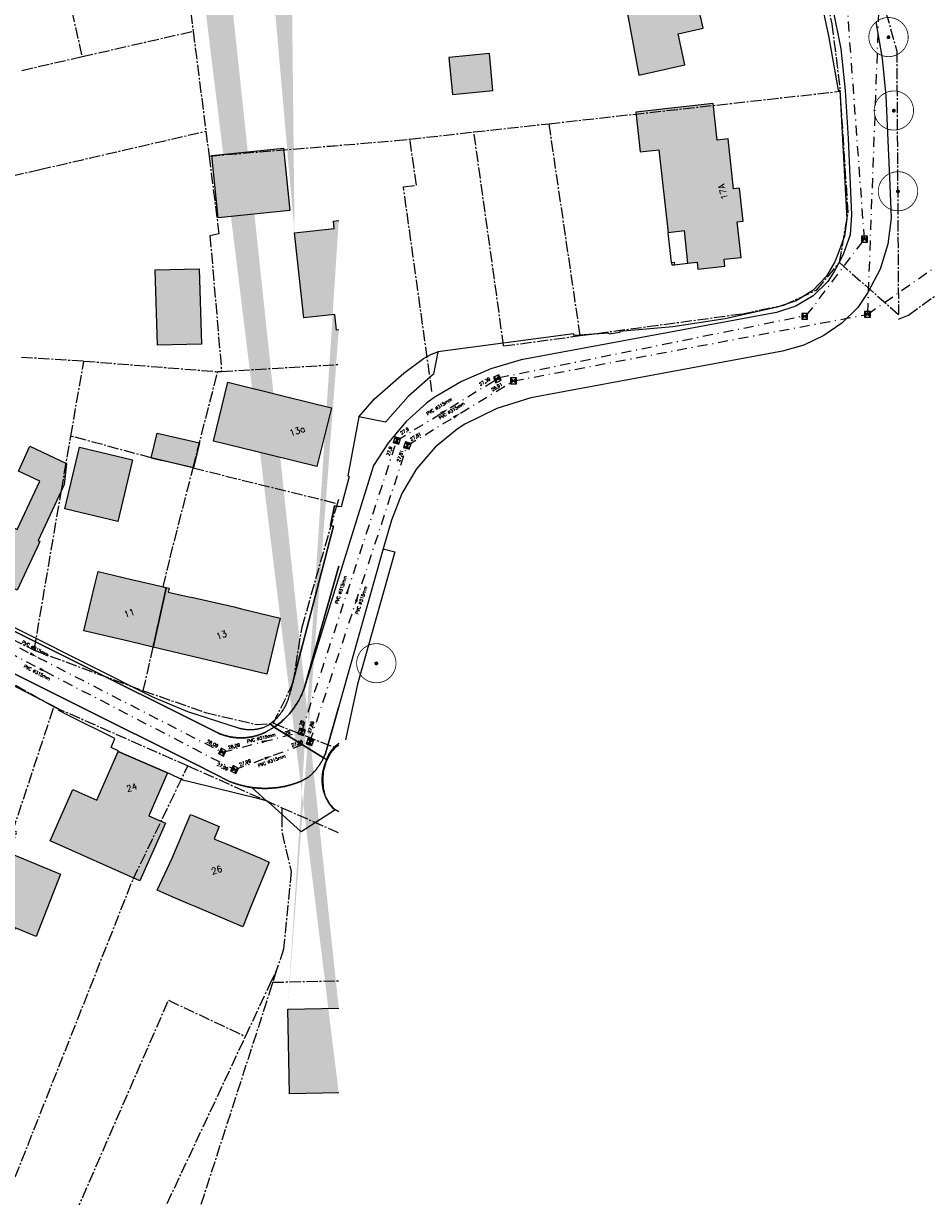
# Model space of a CAD drawing. Header units: metres. Extents: x 202952 to 203755, y 349031 to 349702.
# Tile 64 of 84: x 203515 to 203629, y 349258 to 349407. Entities that reach past the tile are written whole.
import ezdxf
from ezdxf.enums import TextEntityAlignment as Align

# ---------------------------------------------------------------- set-up
doc = ezdxf.new("R2010")
doc.units = ezdxf.units.M
doc.linetypes.add('1-200 CENTER', pattern=[4.28625, 2.8575, -0.47625, 0.47625, -0.47625])
doc.linetypes.add('1-200 DASHDOT', pattern=[2.54, 1.27, -0.635, 0, -0.635])
for name, color, linetype in [('PH-BEST-BEBOUWING', 1, 'Continuous'), ('PH-BEST-BEBOUWING-ARCERING', 254, 'Continuous'), ('PH-BEST-HUISNUMMER', 7, 'Continuous'), ('PH-BEST-KADASTRALE-GRENS', 240, '1-200 CENTER'), ('PH-BEST-PUT-HANDHAVEN', 44, 'Continuous'), ('PH-BEST-RIO-HANDHAVEN-DWA', 44, '1-200 DASHDOT'), ('PH-BEST-RIO-HANDHAVEN-RWA', 44, '1-200 DASHDOT'), ('PH-BEST-RIO-TEKST', 8, 'Continuous'), ('PH-BEST-RIO-TEKST-VLOEIVLAK', 8, 'Continuous'), ('PH-BEST-WEGDEEL', 254, 'Continuous'), ('PH-INM-BOOM-HANDHAVEN', 96, 'Continuous')]:
    doc.layers.add(name, color=color, linetype=linetype)
doc.styles.add('ROMANS', font='romans.shx')

# ---------------------------------------------------------------- blocks, each defined once
blk = doc.blocks.new('*U26')
h = blk.add_hatch(color=256)
h.paths.add_polyline_path([(0, 0), (-0.375, 0.375), (-0.375, -0.375)])
h.paths.add_polyline_path([(0.375, 0.375), (0, 0), (0.375, -0.375)])
for p, q in [((-0.375, -0.375), (0.375, 0.375)), ((-0.375, 0.375), (0.375, -0.375))]:
    blk.add_line(p, q)
blk.add_lwpolyline([(-0.375, -0.375), (0.375, -0.375), (0.375, 0.375), (-0.375, 0.375)], close=True)
blk = doc.blocks.new('Materialisatie')
blk.add_solid([(-1.04, 0.17), (-1.04, -0.17), (0, 0)])
at = {"style": 'ROMANS'}
blk.add_attdef('MATERIALISATIE', (-2.63, 0.66), '', height=0.4, dxfattribs=at)
blk = doc.blocks.new('*U45')
at = {"const_width": 0.1}
blk.add_lwpolyline([(-2.5, 0, 0.990403), (2.5, 0.03, 0.990403), (-2.5, 0.02)], format="xyb", dxfattribs=at)
at = {"linetype": 'Continuous', "const_width": 0.25}
blk.add_lwpolyline([(-0.12, 0, 1), (0.12, 0, 1)], format="xyb", close=True, dxfattribs=at)

msp = doc.modelspace()

# ---------------------------------------------------------------- hatches: boundary and pattern name
at = {"layer": 'PH-BEST-BEBOUWING-ARCERING'}
h = msp.add_hatch(color=256, dxfattribs=at)
h.paths.add_polyline_path([(203540.01, 349517.92), (203539.68, 349517.7), (203534.57, 349525.55), (203535.76, 349526.36), (203539.51, 349528.94), (203544.65, 349521.03), (203542.77, 349519.78)], flags=16)
h.paths.add_polyline_path([(203550.38, 349512.78), (203547.88, 349511.08), (203544.55, 349515.91), (203547.11, 349517.64)], flags=16)
edge = h.paths.add_edge_path()
edge.add_line((203553.26, 349471.41), (203554.56, 349471.68))
edge.add_line((203539.25, 349556.71), (203537.78, 349559.05))
edge.add_line((203537.78, 349559.05), (203535.11, 349557.19))
edge.add_line((203535.11, 349557.19), (203533.19, 349559.93))
edge.add_line((203548.95, 349380.32), (203554, 349380.88))
edge.add_line((203554, 349380.88), (203553.89, 349381.82))
edge.add_line((203553.89, 349381.82), (203554.56, 349381.89))
edge.add_line((203548.08, 349281.83), (203554.56, 349281.97))
edge.add_line((203525.03, 349559.93), (203526.64, 349557.9))
edge.add_line((203526.64, 349557.9), (203522.97, 349554.96))
edge.add_line((203522.97, 349554.96), (203519.03, 349559.93))
edge.add_line((203554.56, 349271.21), (203548.32, 349271.08))
edge.add_line((203548.32, 349271.08), (203548.08, 349281.83))
edge.add_line((203554.56, 349368), (203554.29, 349367.97))
edge.add_line((203554.29, 349367.97), (203554.07, 349369.97))
edge.add_line((203554.07, 349369.97), (203550.14, 349369.53))
edge.add_line((203550.14, 349369.53), (203548.95, 349380.32))
edge.add_line((203547.02, 349559.93), (203549.44, 349556.33))
edge.add_line((203549.44, 349556.33), (203545.05, 349553.37))
edge.add_line((203545.05, 349553.37), (203542.6, 349551.73))
edge.add_line((203542.6, 349551.73), (203540.94, 349554.19))
edge.add_line((203540.94, 349554.19), (203539.25, 349556.71))
edge.add_line((203554.56, 349529.82), (203553.64, 349531.44))
edge.add_line((203553.64, 349531.44), (203550.96, 349536.12))
edge.add_line((203550.96, 349536.12), (203554.56, 349538.18))
edge.add_line((203554.56, 349511.31), (203552.57, 349511.24))
edge.add_line((203552.57, 349511.24), (203552.28, 349518.93))
edge.add_line((203552.28, 349518.93), (203554.56, 349519.01))
edge.add_line((203554.56, 349466.76), (203554.25, 349466.7))
edge.add_line((203554.25, 349466.7), (203553.26, 349471.41))
h = msp.add_hatch(color=256, dxfattribs=at)
h.dxf.hatch_style = 1
h.paths.add_polyline_path([(203590.38, 349417.48), (203589.5, 349417.3), (203592.64, 349400.34), (203598.5, 349401.64), (203597.62, 349405.59), (203600.79, 349406.29), (203597.93, 349419.17), (203592.07, 349417.87)])
h = msp.add_hatch(color=256, dxfattribs=at)
h.dxf.hatch_style = 1
h.paths.add_polyline_path([(203568.54, 349402.57), (203568.98, 349397.88), (203574.13, 349398.37), (203573.69, 349403.06)])
h = msp.add_hatch(color=256, dxfattribs=at)
h.dxf.hatch_style = 1
h.paths.add_polyline_path([(203595.2, 349390.87), (203596.38, 349380.34), (203598.43, 349380.56), (203598.87, 349376.47), (203600.03, 349376.6), (203600.13, 349375.73), (203603.56, 349376.11), (203603.46, 349376.97), (203605.62, 349377.21), (203605.13, 349381.73), (203605.88, 349381.82), (203605.43, 349385.97), (203604.67, 349385.89), (203603.98, 349392.23), (203602.58, 349392.08), (203602.06, 349396.75), (203592.26, 349395.65), (203592.83, 349390.6)], flags=17)
edge = h.paths.add_edge_path(flags=0)
edge.add_line((203596.8, 349376.57), (203597.12, 349376.6))
edge.add_line((203597.12, 349376.6), (203597.15, 349376.28))
edge.add_line((203597.15, 349376.28), (203598.87, 349376.47))
edge.add_line((203598.87, 349376.47), (203598.43, 349380.56))
edge.add_line((203598.43, 349380.56), (203596.38, 349380.34))
edge.add_line((203596.8, 349376.57), (203596.38, 349380.34))
edge = h.paths.add_edge_path(flags=0)
edge.add_line((203596.8, 349376.57), (203597.12, 349376.6))
edge.add_line((203596.8, 349376.57), (203596.83, 349376.25))
edge.add_line((203596.83, 349376.25), (203597.15, 349376.28))
edge.add_line((203597.12, 349376.6), (203597.15, 349376.28))
for points in [[(203538.45, 349390.14), (203547.54, 349391.08), (203548.36, 349383.17), (203539.26, 349382.23)], [(203537.14, 349366.2), (203531.55, 349366.08), (203531.27, 349375.64), (203536.86, 349375.77)], [(203545.95, 349352.12), (203538.68, 349353.88), (203540.48, 349361.37), (203547.82, 349359.58), (203553.64, 349358.12), (203551.77, 349350.66)], [(203531.5, 349354.91), (203536.87, 349353.66), (203536.14, 349350.53), (203530.77, 349351.78)], [(203516.29, 349340.42), (203514.95, 349337.53), (203513.77, 349334.97), (203510.55, 349336.46), (203507.02, 349338.09), (203509.54, 349343.54), (203509.89, 349344.54), (203513.76, 349342.67), (203516.64, 349348.81), (203513.9, 349350.09), (203515.35, 349353.24), (203520.02, 349351.05), (203519.7, 349348.41), (203519.37, 349347.65), (203516.4, 349341.28), (203516.63, 349341.18)], [(203526.54, 349343.7), (203519.78, 349345.31), (203521.64, 349353.13), (203528.4, 349351.52)], [(203531, 349327.76), (203527.88, 349328.5), (203525.32, 349329.11), (203524.43, 349329.32), (203522.22, 349329.84), (203523.6, 349335.68), (203524.03, 349337.36), (203528.24, 349336.36), (203531.05, 349335.69), (203532.28, 349335.4), (203532.67, 349335.23)], [(203541.31, 349332.86), (203542.24, 349332.64), (203547.14, 349331.45), (203546.76, 349329.87), (203545.42, 349324.35), (203540.28, 349325.57), (203531, 349327.76), (203532.67, 349335.23), (203532.28, 349335.4), (203533.03, 349335.24), (203532.9, 349334.75), (203535.14, 349334.24), (203536.24, 349334)], [(203530.44, 349306.37), (203532.56, 349305.42), (203529.3, 349298.12), (203517.92, 349303.19), (203520.83, 349309.71), (203523.84, 349308.36), (203524.15, 349309.04), (203526.56, 349314.54), (203529.4, 349313.29), (203532.82, 349311.8)], [(203544.63, 349300.97), (203545.75, 349300.5), (203543.44, 349294.96), (203542.38, 349292.26), (203536.35, 349294.84), (203535.48, 349295.21), (203533.42, 349296.1), (203531.53, 349296.91), (203533.44, 349300.98), (203535.75, 349306.52), (203536.38, 349306.26), (203539.4, 349305), (203538.74, 349303.42), (203538.91, 349303.35), (203540.17, 349302.83)], [(203512.84, 349301.61), (203519.26, 349298.97), (203516.15, 349291.05), (203513.48, 349292.16), (203513.17, 349291.28), (203509.66, 349292.55), (203510.77, 349295.61)]]:
    msp.add_hatch(color=256, dxfattribs=at).paths.add_polyline_path(points)

# ---------------------------------------------------------------- linework, layer by layer
at = {"layer": 'PH-BEST-BEBOUWING'}
for points in [[(203592.64, 349400.34), (203598.5, 349401.64), (203597.62, 349405.59), (203600.79, 349406.29), (203597.93, 349419.17), (203592.07, 349417.87)], [(203590.38, 349417.48), (203589.5, 349417.3), (203592.64, 349400.34)], [(203568.54, 349402.57), (203568.98, 349397.88), (203574.13, 349398.37), (203573.69, 349403.06), (203568.54, 349402.57)], [(203598.87, 349376.47), (203600.03, 349376.6), (203600.13, 349375.73), (203603.56, 349376.11), (203603.46, 349376.97), (203605.62, 349377.21), (203605.13, 349381.73), (203605.88, 349381.82), (203605.43, 349385.97), (203604.67, 349385.89), (203603.98, 349392.23), (203602.58, 349392.08), (203602.06, 349396.75), (203592.26, 349395.65), (203592.83, 349390.6), (203595.2, 349390.87), (203596.38, 349380.34)], [(203548.95, 349380.32), (203554, 349380.88), (203553.89, 349381.82), (203554.56, 349381.89)], [(203554.56, 349368), (203554.29, 349367.97), (203554.07, 349369.97), (203550.14, 349369.53), (203548.95, 349380.32)], [(203598.87, 349376.47), (203598.43, 349380.56), (203596.38, 349380.34)], [(203596.8, 349376.57), (203596.38, 349380.34)], [(203596.8, 349376.57), (203597.12, 349376.6), (203597.15, 349376.28)], [(203596.8, 349376.57), (203596.83, 349376.25), (203597.15, 349376.28)], [(203597.15, 349376.28), (203598.87, 349376.47)], [(203548.08, 349281.83), (203554.56, 349281.97)], [(203554.56, 349271.21), (203548.32, 349271.08), (203548.08, 349281.83)]]:
    msp.add_lwpolyline(points, dxfattribs=at)
for points in [[(203538.45, 349390.14), (203547.54, 349391.08), (203548.36, 349383.17), (203539.26, 349382.23), (203538.45, 349390.14)], [(203537.14, 349366.2), (203531.55, 349366.08), (203531.27, 349375.64), (203536.86, 349375.77), (203537.14, 349366.2)], [(203545.95, 349352.12), (203538.68, 349353.88), (203540.48, 349361.37), (203547.82, 349359.58), (203553.64, 349358.12), (203551.77, 349350.66), (203545.95, 349352.12)], [(203531.5, 349354.91), (203536.87, 349353.66), (203536.14, 349350.53), (203530.77, 349351.78), (203531.5, 349354.91)], [(203516.29, 349340.42), (203514.95, 349337.53), (203513.77, 349334.97), (203510.55, 349336.46), (203507.02, 349338.09), (203509.54, 349343.54), (203509.89, 349344.54), (203513.76, 349342.67), (203516.64, 349348.81), (203513.9, 349350.09), (203515.35, 349353.24), (203520.02, 349351.05), (203519.7, 349348.41), (203519.37, 349347.65), (203516.4, 349341.28), (203516.63, 349341.18), (203516.29, 349340.42)], [(203526.54, 349343.7), (203519.78, 349345.31), (203521.64, 349353.13), (203528.4, 349351.52), (203526.54, 349343.7)], [(203531, 349327.76), (203527.88, 349328.5), (203525.32, 349329.11), (203524.43, 349329.32), (203522.22, 349329.84), (203523.6, 349335.68), (203524.03, 349337.36), (203528.24, 349336.36), (203531.05, 349335.69), (203532.28, 349335.4), (203532.67, 349335.23), (203531, 349327.76)], [(203541.31, 349332.86), (203542.24, 349332.64), (203547.14, 349331.45), (203546.76, 349329.87), (203545.42, 349324.35), (203540.28, 349325.57), (203531, 349327.76), (203532.67, 349335.23), (203532.28, 349335.4), (203533.03, 349335.24), (203532.9, 349334.75), (203535.14, 349334.24), (203536.24, 349334), (203541.31, 349332.86)], [(203530.44, 349306.37), (203532.56, 349305.42), (203529.3, 349298.12), (203517.92, 349303.19), (203520.83, 349309.71), (203523.84, 349308.36), (203524.15, 349309.04), (203526.56, 349314.54), (203529.4, 349313.29), (203532.82, 349311.8), (203530.44, 349306.37)], [(203544.63, 349300.97), (203545.75, 349300.5), (203543.44, 349294.96), (203542.38, 349292.26), (203536.35, 349294.84), (203535.48, 349295.21), (203533.42, 349296.1), (203531.53, 349296.91), (203533.44, 349300.98), (203535.75, 349306.52), (203536.38, 349306.26), (203539.4, 349305), (203538.74, 349303.42), (203538.91, 349303.35), (203540.17, 349302.83), (203544.63, 349300.97)], [(203512.84, 349301.61), (203519.26, 349298.97), (203516.15, 349291.05), (203513.48, 349292.16), (203513.17, 349291.28), (203509.66, 349292.55), (203510.77, 349295.61), (203512.84, 349301.61)]]:
    msp.add_lwpolyline(points, close=True, dxfattribs=at)
at = {"layer": 'PH-BEST-KADASTRALE-GRENS', "ltscale": 0.5}
for p, q in [((203513.64, 349439.84), (203521.98, 349402.68)), ((203535.5, 349410.4), (203536.08, 349405.9)), ((203521.98, 349402.68), (203536.08, 349405.9)), ((203536.08, 349405.9), (203537.7, 349393.22)), ((203514.33, 349400.93), (203521.98, 349402.68)), ((203581.25, 349394.17), (203618.21, 349398.28)), ((203516.64, 349388.36), (203537.7, 349393.22)), ((203537.7, 349393.22), (203538.1, 349390.07)), ((203563.58, 349392.21), (203571.71, 349393.12)), ((203571.71, 349393.12), (203581.25, 349394.17)), ((203575.49, 349365.97), (203571.71, 349393.12)), ((203585.21, 349367.28), (203581.25, 349394.17)), ((203502.71, 349385.16), (203516.64, 349388.36)), ((203566.39, 349360.21), (203562.77, 349386.15)), ((203538.22, 349379.93), (203539.69, 349362.74)), ((203618.11, 349376.54), (203625.59, 349369.98)), ((203575.49, 349365.97), (203585.21, 349367.28)), ((203514.29, 349364.57), (203522.21, 349364.06)), ((203520.56, 349354.53), (203522.21, 349364.06)), ((203522.21, 349364.06), (203539.2, 349362.71)), ((203536.08, 349350.54), (203539.2, 349362.71)), ((203539.2, 349362.71), (203539.69, 349362.74)), ((203530.77, 349351.78), (203520.56, 349354.53)), ((203530.77, 349351.78), (203536.08, 349350.54)), ((203536.07, 349350.5), (203536.08, 349350.54)), ((203536.07, 349350.5), (203554.4, 349345.97)), ((203554.4, 349345.97), (203554.56, 349346.53)), ((203515.91, 349327.38), (203529.76, 349322.23)), ((203511.69, 349323.98), (203518.42, 349320.19)), ((203518.42, 349320.19), (203535.42, 349312.7)), ((203546.26, 349318.1), (203554.13, 349315.01)), ((203535.42, 349312.7), (203547.34, 349307.39)), ((203547.34, 349307.39), (203549.27, 349306.53)), ((203545.83, 349284.97), (203546.68, 349286.79)), ((203546.68, 349286.79), (203546.18, 349285.24)), ((203542.73, 349278.37), (203545.83, 349284.97)), ((203546.18, 349285.24), (203546.08, 349284.91)), ((203530.06, 349251.36), (203542.73, 349278.37))]:
    msp.add_line(p, q, dxfattribs=at)
for points in [[(203582.15, 349552.02), (203586.03, 349534.56), (203589.5, 349510.95), (203594, 349495.1), (203598.28, 349479.1), (203621.13, 349418.6), (203625.38, 349403.37), (203625.59, 349369.98)], [(203609.55, 349429.68), (203615.61, 349413.84), (203617.14, 349406.85), (203618.21, 349398.28)], [(203618.11, 349376.54), (203619.21, 349382.85), (203618.21, 349398.28)], [(203538.1, 349390.07), (203561.81, 349392.02), (203563.58, 349392.21)], [(203538.1, 349390.07), (203554.56, 349391.42)], [(203562.77, 349386.15), (203564.42, 349386.38), (203563.58, 349392.21)], [(203538.1, 349390.07), (203539.36, 349380.18), (203538.22, 349379.93)], [(203625.6, 349369.38), (203626.86, 349369.89), (203646.66, 349384.12), (203652.5, 349375.49)], [(203585.21, 349367.28), (203605.83, 349370.06), (203611.03, 349371.15), (203615.19, 349373.07), (203618.11, 349376.54)], [(203539.69, 349362.74), (203554.56, 349363.62)], [(203515.91, 349327.38), (203519.37, 349347.65), (203520.56, 349354.53)], [(203529.76, 349322.23), (203532.67, 349335.23), (203532.28, 349335.4), (203533.17, 349339.14), (203536.07, 349350.5)], [(203546.26, 349318.1), (203548.79, 349323.24), (203549.9, 349330.28), (203554.4, 349345.97)], [(203502.94, 349334.05), (203505.34, 349332.68), (203515.91, 349327.38)], [(203529.76, 349322.23), (203537.65, 349319.46), (203544.07, 349317.96), (203546.26, 349318.1)], [(203497.41, 349253.4), (203513.69, 349304.29), (203513.19, 349304.4), (203518.42, 349320.19)], [(203554.56, 349306.86), (203554.06, 349307.17), (203553.47, 349307.79), (203552.9, 349308.81), (203552.64, 349309.89), (203552.58, 349311.02), (203552.63, 349312), (203552.96, 349313.17), (203553.55, 349314.35), (203554.13, 349315.01)], [(203554.13, 349315.01), (203554.17, 349315.06), (203554.56, 349315.38)], [(203510.36, 349252.59), (203528.46, 349298.32), (203535.42, 349312.7)], [(203547.34, 349307.39), (203547.35, 349306.34), (203547.36, 349304.2), (203548.52, 349299.3), (203547.55, 349289.46), (203546.68, 349286.79)], [(203549.27, 349306.53), (203554.56, 349304.22)], [(203546.08, 349284.91), (203535.8, 349253.1), (203535.12, 349251)], [(203546.18, 349285.24), (203554.56, 349285.43)], [(203519.47, 349252.02), (203532.95, 349282.96), (203542.73, 349278.37)]]:
    msp.add_lwpolyline(points, dxfattribs=at)
at = {"layer": 'PH-BEST-RIO-HANDHAVEN-DWA'}
for p, q in [((203621.28, 349379.52), (203618.78, 349413.44)), ((203613.94, 349369.86), (203621.28, 349379.52)), ((203574.91, 349361.95), (203613.94, 349369.86)), ((203561.94, 349353.98), (203574.91, 349361.95)), ((203549.86, 349317.02), (203561.94, 349353.98)), ((203492.9, 349338.53), (203539.79, 349314.43)), ((203539.79, 349314.43), (203549.86, 349317.02))]:
    msp.add_line(p, q, dxfattribs=at)
at = {"layer": 'PH-BEST-RIO-HANDHAVEN-RWA'}
for p, q in [((203623.07, 349408.35), (203621.65, 349369.98)), ((203621.65, 349369.98), (203657.26, 349394.75)), ((203576.75, 349361.54), (203621.65, 349369.98)), ((203563.26, 349353.34), (203576.75, 349361.54)), ((203550.91, 349315.74), (203563.26, 349353.34)), ((203493.81, 349336.86), (203541.34, 349312.22)), ((203541.34, 349312.22), (203550.91, 349315.74))]:
    msp.add_line(p, q, dxfattribs=at)
at = {"layer": 'PH-BEST-WEGDEEL'}
for points in [[(203615.65, 349410.27), (203616.71, 349405.33), (203617.93, 349398.41), (203618.17, 349398.42), (203619.03, 349382.11)], [(203616.92, 349410.18), (203617.22, 349408.9), (203618.26, 349403.65), (203618.85, 349398.36), (203619.2, 349392.3), (203619.65, 349382.6)], [(203622.73, 349407.11), (203623.53, 349402.43), (203623.97, 349397.71)], [(203623.97, 349397.71), (203624.49, 349386.36)], [(203624.49, 349386.36), (203624.68, 349382.2)], [(203619.65, 349382.6), (203619.48, 349380.08), (203618.61, 349377.69)], [(203619.03, 349382.11), (203618.75, 349379.91), (203617.99, 349377.82)], [(203624.68, 349382.2), (203624.26, 349378.89), (203623.26, 349375.71), (203621.72, 349372.75)], [(203617.99, 349377.82), (203617.52, 349376.64), (203616.44, 349374.84)], [(203618.61, 349377.69), (203618.24, 349376.88), (203617.43, 349375.41), (203616.63, 349374.16)], [(203616.63, 349374.16), (203614.78, 349372.35), (203612.57, 349371.02), (203610.11, 349370.22)], [(203616.44, 349374.84), (203614.71, 349373.02), (203612.59, 349371.68), (203610.2, 349370.9)], [(203621.72, 349372.75), (203620.43, 349370.83)], [(203610.2, 349370.9), (203603.62, 349369.41), (203596.94, 349368.38), (203590.21, 349367.8)], [(203620.43, 349370.83), (203618.42, 349368.87), (203616.11, 349367.28), (203613.57, 349366.09), (203610.86, 349365.33)], [(203610.11, 349370.22), (203577.72, 349364.19)], [(203590.21, 349367.8), (203590.22, 349367.67), (203588.9, 349367.46), (203588.83, 349367.61), (203584.46, 349367.28), (203584.35, 349367.49), (203567.15, 349365.22)], [(203557.11, 349356.97), (203559.1, 349359.28), (203562.83, 349362.52), (203565.33, 349364.38), (203566.35, 349364.91), (203567.15, 349365.22)], [(203567.15, 349365.22), (203566.58, 349362.39)], [(203610.86, 349365.33), (203578.92, 349359.38)], [(203577.72, 349364.19), (203573.86, 349363.06), (203570.16, 349361.47), (203566.68, 349359.43)], [(203566.58, 349362.39), (203563.35, 349359.54), (203560.49, 349356.32)], [(203565.69, 349358.73), (203563.12, 349356.39), (203560.87, 349353.74), (203558.97, 349350.82)], [(203566.68, 349359.43), (203565.69, 349358.73)], [(203578.92, 349359.38), (203574.61, 349358.03), (203570.57, 349356.04)], [(203557.11, 349356.97), (203555.73, 349349.48), (203555.89, 349349.41), (203554.87, 349345.54), (203554.02, 349345.68), (203553.52, 349343.2), (203553.88, 349343.09), (203548.44, 349322.18)], [(203560.49, 349356.32), (203557.11, 349356.97)], [(203570.57, 349356.04), (203569.61, 349355.43)], [(203569.61, 349355.43), (203566.8, 349353.13), (203564.42, 349350.39), (203562.56, 349347.27), (203561.26, 349343.87)], [(203558.97, 349350.82), (203550.17, 349322.5)], [(203546.36, 349317.6), (203545.86, 349318.04), (203545.99, 349318.14), (203546.12, 349318.24), (203546.25, 349318.35), (203546.38, 349318.46), (203546.5, 349318.57), (203546.62, 349318.69), (203546.73, 349318.81), (203546.85, 349318.93), (203546.96, 349319.06), (203547.06, 349319.19), (203547.17, 349319.32), (203547.27, 349319.45), (203547.36, 349319.59), (203547.46, 349319.72), (203547.55, 349319.86), (203547.63, 349320.01), (203547.72, 349320.15), (203547.8, 349320.3), (203547.87, 349320.45), (203547.94, 349320.6), (203548.01, 349320.75), (203548.07, 349320.9), (203548.13, 349321.06), (203548.19, 349321.22), (203548.24, 349321.37), (203548.29, 349321.53), (203548.33, 349321.69), (203548.38, 349321.85), (203548.41, 349322.02), (203548.44, 349322.18), (203553.88, 349343.09), (203553.52, 349343.2), (203554.02, 349345.68), (203554.56, 349345.59)], [(203561.26, 349343.87), (203560.21, 349340.25)], [(203560.21, 349340.25), (203553.13, 349315.17)], [(203560.21, 349340.25), (203561.67, 349339.84), (203556.95, 349323.05), (203555.42, 349316.01)], [(203554.56, 349338.02), (203550.17, 349322.5), (203550.1, 349322.3), (203550.02, 349322.11), (203549.94, 349321.92), (203549.86, 349321.73), (203549.77, 349321.55), (203549.68, 349321.36), (203549.58, 349321.18), (203549.48, 349321), (203549.38, 349320.82), (203549.28, 349320.64), (203549.17, 349320.47), (203549.05, 349320.3), (203548.94, 349320.13), (203548.82, 349319.96), (203548.69, 349319.8), (203548.57, 349319.63), (203548.44, 349319.47), (203548.3, 349319.32), (203548.17, 349319.16), (203548.02, 349319.01), (203547.88, 349318.86), (203547.74, 349318.72), (203547.59, 349318.58), (203547.44, 349318.44), (203547.28, 349318.3), (203547.12, 349318.17), (203546.96, 349318.04), (203546.8, 349317.91), (203546.64, 349317.79), (203546.47, 349317.67), (203546.36, 349317.6)], [(203554.56, 349320.24), (203553.13, 349315.17), (203553.12, 349315.12), (203553.11, 349315.07), (203553.09, 349315.02), (203553.08, 349314.97), (203553.07, 349314.92), (203553.05, 349314.87), (203553.04, 349314.82), (203553.03, 349314.77), (203553.01, 349314.72), (203553, 349314.67), (203552.98, 349314.62), (203552.97, 349314.57), (203552.92, 349314.42), (203552.87, 349314.28), (203552.78, 349314.06), (203552.76, 349314), (203552.73, 349313.94), (203552.7, 349313.88), (203552.68, 349313.82), (203552.65, 349313.76), (203552.62, 349313.7), (203546.36, 349317.6), (203546.47, 349317.67), (203546.64, 349317.79), (203546.8, 349317.91), (203546.96, 349318.04), (203547.12, 349318.17), (203547.28, 349318.3), (203547.44, 349318.44), (203547.59, 349318.58), (203547.74, 349318.72), (203547.88, 349318.86), (203548.02, 349319.01), (203548.17, 349319.16), (203548.3, 349319.32), (203548.44, 349319.47), (203548.57, 349319.63), (203548.69, 349319.8), (203548.82, 349319.96), (203548.94, 349320.13), (203549.05, 349320.3), (203549.17, 349320.47), (203549.28, 349320.64), (203549.38, 349320.82), (203549.48, 349321), (203549.58, 349321.18), (203549.68, 349321.36), (203549.77, 349321.55), (203549.86, 349321.73), (203549.94, 349321.92), (203550.02, 349322.11), (203550.1, 349322.3), (203550.17, 349322.5), (203554.56, 349338.02)], [(203499.9, 349336.45), (203539.15, 349316.91), (203539.21, 349316.89), (203539.27, 349316.86), (203539.33, 349316.83), (203539.39, 349316.81), (203539.44, 349316.78), (203539.5, 349316.76), (203539.56, 349316.74), (203539.62, 349316.71), (203539.68, 349316.69), (203539.74, 349316.67), (203539.81, 349316.65), (203539.87, 349316.62), (203539.93, 349316.6), (203539.99, 349316.58), (203540.05, 349316.57), (203540.11, 349316.55), (203540.17, 349316.53), (203540.23, 349316.51), (203540.3, 349316.49), (203540.36, 349316.48), (203540.42, 349316.46), (203540.48, 349316.45), (203540.55, 349316.43), (203540.61, 349316.42), (203540.67, 349316.4), (203540.73, 349316.39), (203540.8, 349316.38), (203540.86, 349316.37), (203540.92, 349316.35), (203540.99, 349316.34), (203541.05, 349316.33), (203541.12, 349316.32), (203541.18, 349316.31), (203541.24, 349316.31), (203541.31, 349316.3), (203541.37, 349316.29), (203541.43, 349316.28), (203541.5, 349316.28), (203541.56, 349316.27), (203541.63, 349316.27), (203541.69, 349316.26), (203541.76, 349316.26), (203541.82, 349316.25), (203541.88, 349316.25), (203541.95, 349316.25), (203542.01, 349316.25), (203542.08, 349316.25), (203542.14, 349316.25), (203542.21, 349316.25), (203542.27, 349316.25), (203542.33, 349316.25), (203542.4, 349316.25), (203542.46, 349316.25), (203542.53, 349316.26), (203542.59, 349316.26), (203542.65, 349316.26), (203542.72, 349316.27), (203542.78, 349316.27), (203542.85, 349316.28), (203542.91, 349316.29), (203542.98, 349316.29), (203543.04, 349316.3), (203543.1, 349316.31), (203543.17, 349316.32), (203543.23, 349316.33), (203543.29, 349316.34), (203543.36, 349316.35), (203543.42, 349316.36), (203543.48, 349316.37), (203543.55, 349316.39), (203543.61, 349316.4), (203543.67, 349316.41), (203543.74, 349316.43), (203543.8, 349316.44), (203543.86, 349316.46), (203543.92, 349316.47), (203543.99, 349316.49), (203544.05, 349316.5), (203544.11, 349316.52), (203544.17, 349316.54), (203544.23, 349316.56), (203544.29, 349316.58), (203544.35, 349316.6), (203544.42, 349316.62), (203544.48, 349316.64), (203544.54, 349316.66), (203544.6, 349316.68), (203544.66, 349316.7), (203544.72, 349316.73), (203544.78, 349316.75), (203544.84, 349316.78), (203544.9, 349316.8), (203544.96, 349316.83), (203545.02, 349316.85), (203545.07, 349316.88), (203545.13, 349316.9), (203545.19, 349316.93), (203545.25, 349316.96), (203545.31, 349316.99), (203545.36, 349317.02), (203545.42, 349317.05), (203545.48, 349317.08), (203546.36, 349317.6), (203552.62, 349313.7), (203552.6, 349313.64), (203552.57, 349313.59), (203552.54, 349313.53), (203552.51, 349313.47), (203552.48, 349313.41), (203552.45, 349313.35), (203552.42, 349313.3), (203552.38, 349313.24), (203552.35, 349313.18), (203552.32, 349313.13), (203552.28, 349313.07), (203552.25, 349313.02), (203552.22, 349312.96), (203552.18, 349312.91), (203552.15, 349312.85), (203552.11, 349312.8), (203552.07, 349312.74), (203552.04, 349312.69), (203552, 349312.64), (203551.96, 349312.58), (203551.92, 349312.53), (203551.88, 349312.48), (203551.84, 349312.43), (203551.8, 349312.38), (203551.76, 349312.33), (203551.72, 349312.28), (203551.68, 349312.22), (203551.64, 349312.18), (203551.6, 349312.13), (203551.55, 349312.08), (203551.51, 349312.03), (203551.47, 349311.98), (203551.42, 349311.93), (203551.38, 349311.88), (203551.33, 349311.84), (203551.29, 349311.79), (203551.24, 349311.75), (203551.2, 349311.7), (203551.15, 349311.65), (203551.1, 349311.61), (203551.06, 349311.56), (203551.01, 349311.52), (203550.96, 349311.48), (203550.91, 349311.43), (203550.86, 349311.39), (203550.81, 349311.35), (203550.76, 349311.31), (203550.71, 349311.27), (203549.89, 349310.8), (203549.81, 349310.77), (203549.74, 349310.73), (203549.66, 349310.7), (203549.59, 349310.67), (203549.51, 349310.64), (203549.43, 349310.61), (203549.36, 349310.58), (203549.28, 349310.56), (203549.2, 349310.53), (203549.12, 349310.5), (203549.05, 349310.48), (203548.97, 349310.45), (203548.89, 349310.42), (203548.81, 349310.4), (203548.74, 349310.37), (203548.66, 349310.35), (203548.58, 349310.33), (203548.5, 349310.3), (203548.42, 349310.28), (203548.34, 349310.26), (203548.26, 349310.24), (203548.18, 349310.22), (203548.1, 349310.2), (203548.02, 349310.18), (203547.95, 349310.16), (203547.87, 349310.14), (203547.79, 349310.12), (203547.71, 349310.1), (203547.63, 349310.09), (203547.55, 349310.07), (203547.46, 349310.05), (203547.38, 349310.04), (203547.3, 349310.03), (203547.22, 349310.01), (203547.14, 349310), (203547.06, 349309.98), (203546.98, 349309.97), (203546.9, 349309.96), (203546.82, 349309.95), (203546.74, 349309.94), (203546.66, 349309.93), (203546.57, 349309.92), (203546.49, 349309.91), (203546.41, 349309.9), (203546.33, 349309.89), (203546.25, 349309.89), (203546.17, 349309.88), (203546.08, 349309.87), (203546, 349309.87), (203545.92, 349309.86), (203545.84, 349309.86), (203545.76, 349309.85), (203545.68, 349309.85), (203545.59, 349309.85), (203545.51, 349309.84), (203545.43, 349309.84), (203545.35, 349309.84), (203545.27, 349309.84), (203545.18, 349309.84), (203545.1, 349309.84), (203545.02, 349309.84), (203544.94, 349309.84), (203544.86, 349309.84), (203544.77, 349309.85), (203544.69, 349309.85), (203544.61, 349309.85), (203544.53, 349309.86), (203544.45, 349309.86), (203544.37, 349309.87), (203544.28, 349309.88), (203544.2, 349309.88), (203544.12, 349309.89), (203544.04, 349309.9), (203543.96, 349309.91), (203543.88, 349309.91), (203543.79, 349309.92), (203543.71, 349309.93), (203543.63, 349309.94), (203543.62, 349309.95), (203543.61, 349309.95), (203543.59, 349309.95), (203543.58, 349309.95), (203543.56, 349309.95), (203543.55, 349309.96), (203543.48, 349309.96), (203543.42, 349309.97), (203543.35, 349309.98), (203543.28, 349310), (203543.21, 349310.01), (203543.15, 349310.02), (203543.07, 349310.03), (203542.99, 349310.05), (203542.9, 349310.06), (203542.82, 349310.08), (203542.74, 349310.1), (203542.66, 349310.11), (203542.58, 349310.13), (203542.5, 349310.15), (203542.42, 349310.17), (203542.34, 349310.19), (203542.27, 349310.21), (203542.19, 349310.23), (203542.11, 349310.25), (203542.03, 349310.27), (203541.95, 349310.29), (203541.87, 349310.32), (203541.79, 349310.34), (203541.71, 349310.36), (203541.63, 349310.39), (203541.56, 349310.41), (203541.48, 349310.44), (203541.4, 349310.46), (203541.32, 349310.49), (203541.25, 349310.52), (203541.17, 349310.54), (203541.09, 349310.57), (203541.02, 349310.6), (203540.94, 349310.63), (203540.86, 349310.66), (203540.79, 349310.69), (203536.45, 349312.86), (203520.95, 349320.6), (203499.35, 349331.4)], [(203506.57, 349333.68), (203530.91, 349321.47), (203535.36, 349319.6), (203541.8, 349317.53), (203541.85, 349317.51), (203541.91, 349317.5), (203541.96, 349317.48), (203542.01, 349317.47), (203542.06, 349317.45), (203542.12, 349317.44), (203542.17, 349317.43), (203542.22, 349317.42), (203542.28, 349317.41), (203542.33, 349317.4), (203542.38, 349317.39), (203542.44, 349317.38), (203542.49, 349317.37), (203542.54, 349317.36), (203542.6, 349317.35), (203542.65, 349317.34), (203542.71, 349317.34), (203542.76, 349317.33), (203542.81, 349317.33), (203542.87, 349317.32), (203542.92, 349317.32), (203542.98, 349317.31), (203543.03, 349317.31), (203543.08, 349317.31), (203543.14, 349317.31), (203543.19, 349317.3), (203543.25, 349317.3), (203543.3, 349317.3), (203543.36, 349317.3), (203543.41, 349317.3), (203543.47, 349317.31), (203543.52, 349317.31), (203543.57, 349317.31), (203543.63, 349317.31), (203543.68, 349317.32), (203543.74, 349317.32), (203543.79, 349317.32), (203543.84, 349317.33), (203543.9, 349317.34), (203543.95, 349317.34), (203544.01, 349317.35), (203544.06, 349317.35), (203544.11, 349317.36), (203544.17, 349317.37), (203544.22, 349317.38), (203544.27, 349317.39), (203544.33, 349317.4), (203544.38, 349317.41), (203544.44, 349317.42), (203544.49, 349317.43), (203544.54, 349317.45), (203544.59, 349317.46), (203544.65, 349317.47), (203544.7, 349317.49), (203544.75, 349317.5), (203544.8, 349317.51), (203544.86, 349317.53), (203544.91, 349317.55), (203544.96, 349317.56), (203545.01, 349317.58), (203545.6, 349317.85), (203545.75, 349317.96), (203545.77, 349317.97), (203545.79, 349317.98), (203545.8, 349318), (203545.82, 349318.01), (203545.84, 349318.02), (203545.86, 349318.04), (203546.36, 349317.6), (203545.48, 349317.08), (203545.42, 349317.05), (203545.36, 349317.02), (203545.31, 349316.99), (203545.25, 349316.96), (203545.19, 349316.93), (203545.13, 349316.9), (203545.07, 349316.88), (203545.02, 349316.85), (203544.96, 349316.83), (203544.9, 349316.8), (203544.84, 349316.78), (203544.78, 349316.75), (203544.72, 349316.73), (203544.66, 349316.7), (203544.6, 349316.68), (203544.54, 349316.66), (203544.48, 349316.64), (203544.42, 349316.62), (203544.35, 349316.6), (203544.29, 349316.58), (203544.23, 349316.56), (203544.17, 349316.54), (203544.11, 349316.52), (203544.05, 349316.5), (203543.99, 349316.49), (203543.92, 349316.47), (203543.86, 349316.46), (203543.8, 349316.44), (203543.74, 349316.43), (203543.67, 349316.41), (203543.61, 349316.4), (203543.55, 349316.39), (203543.48, 349316.37), (203543.42, 349316.36), (203543.36, 349316.35), (203543.29, 349316.34), (203543.23, 349316.33), (203543.17, 349316.32), (203543.1, 349316.31), (203543.04, 349316.3), (203542.98, 349316.29), (203542.91, 349316.29), (203542.85, 349316.28), (203542.78, 349316.27), (203542.72, 349316.27), (203542.65, 349316.26), (203542.59, 349316.26), (203542.53, 349316.26), (203542.46, 349316.25), (203542.4, 349316.25), (203542.33, 349316.25), (203542.27, 349316.25), (203542.21, 349316.25), (203542.14, 349316.25), (203542.08, 349316.25), (203542.01, 349316.25), (203541.95, 349316.25), (203541.88, 349316.25), (203541.82, 349316.25), (203541.76, 349316.26), (203541.69, 349316.26), (203541.63, 349316.27), (203541.56, 349316.27), (203541.5, 349316.28), (203541.43, 349316.28), (203541.37, 349316.29), (203541.31, 349316.3), (203541.24, 349316.31), (203541.18, 349316.31), (203541.12, 349316.32), (203541.05, 349316.33), (203540.99, 349316.34), (203540.92, 349316.35), (203540.86, 349316.37), (203540.8, 349316.38), (203540.73, 349316.39), (203540.67, 349316.4), (203540.61, 349316.42), (203540.55, 349316.43), (203540.48, 349316.45), (203540.42, 349316.46), (203540.36, 349316.48), (203540.3, 349316.49), (203540.23, 349316.51), (203540.17, 349316.53), (203540.11, 349316.55), (203540.05, 349316.57), (203539.99, 349316.58), (203539.93, 349316.6), (203539.87, 349316.62), (203539.81, 349316.65), (203539.74, 349316.67), (203539.68, 349316.69), (203539.62, 349316.71), (203539.56, 349316.74), (203539.5, 349316.76), (203539.44, 349316.78), (203539.39, 349316.81), (203539.33, 349316.83), (203539.27, 349316.86), (203539.21, 349316.89), (203539.15, 349316.91), (203499.9, 349336.45)], [(203499.35, 349331.4), (203520.95, 349320.6), (203536.45, 349312.86), (203540.79, 349310.69), (203540.86, 349310.66), (203540.94, 349310.63), (203541.02, 349310.6), (203541.09, 349310.57), (203541.17, 349310.54), (203541.25, 349310.52), (203541.32, 349310.49), (203541.4, 349310.46), (203541.48, 349310.44), (203541.56, 349310.41), (203541.63, 349310.39), (203541.71, 349310.36), (203541.79, 349310.34), (203541.87, 349310.32), (203541.95, 349310.29), (203542.03, 349310.27), (203542.11, 349310.25), (203542.19, 349310.23), (203542.27, 349310.21), (203542.34, 349310.19), (203542.42, 349310.17), (203542.5, 349310.15), (203542.58, 349310.13), (203542.66, 349310.11), (203542.74, 349310.1), (203542.82, 349310.08), (203542.9, 349310.06), (203542.99, 349310.05), (203543.07, 349310.03), (203543.15, 349310.02), (203543.21, 349310.01), (203543.28, 349310), (203543.35, 349309.98), (203543.42, 349309.97), (203543.48, 349309.96), (203543.55, 349309.96), (203545.41, 349308.28), (203544.6, 349308.48), (203535.83, 349310.64), (203534.9, 349310.86), (203532.82, 349311.8), (203529.4, 349313.29), (203526.56, 349314.54), (203526.58, 349314.59), (203525.66, 349315.03), (203526.16, 349316.16), (203520.28, 349319.09), (203519.03, 349319.71), (203519.1, 349319.91), (203502.36, 349328.47)], [(203552.62, 349313.7), (203552.65, 349313.76), (203552.68, 349313.82), (203552.7, 349313.88), (203552.73, 349313.94), (203552.76, 349314), (203552.78, 349314.06), (203552.87, 349314.28), (203552.92, 349314.42), (203552.97, 349314.57), (203552.98, 349314.62), (203553, 349314.67), (203553.01, 349314.72), (203553.03, 349314.77), (203553.04, 349314.82), (203553.05, 349314.87), (203553.07, 349314.92), (203553.08, 349314.97), (203553.09, 349315.02), (203553.11, 349315.07), (203553.12, 349315.12), (203553.13, 349315.17), (203554.56, 349320.24)], [(203554.56, 349315.55), (203554.55, 349315.54), (203554.51, 349315.51), (203554.47, 349315.48), (203554.43, 349315.45), (203554.38, 349315.42), (203554.34, 349315.39), (203554.3, 349315.35), (203554.26, 349315.32), (203554.23, 349315.29), (203554.19, 349315.25), (203554.15, 349315.22), (203554.11, 349315.18), (203554.07, 349315.15), (203554.03, 349315.11), (203554, 349315.08), (203553.96, 349315.04), (203553.92, 349315), (203553.89, 349314.96), (203553.85, 349314.92), (203553.82, 349314.89), (203553.79, 349314.85), (203553.75, 349314.81), (203553.72, 349314.77), (203553.68, 349314.73), (203553.65, 349314.69), (203553.62, 349314.65), (203553.59, 349314.6), (203553.56, 349314.56), (203553.53, 349314.52), (203553.5, 349314.48), (203553.47, 349314.44), (203553.44, 349314.39), (203553.41, 349314.35), (203553.39, 349314.3), (203553.36, 349314.26), (203553.33, 349314.22), (203553.31, 349314.17), (203553.28, 349314.12), (203553.26, 349314.08), (203553.23, 349314.03), (203553.21, 349313.99), (203553.19, 349313.94), (203553.16, 349313.89), (203553.14, 349313.85), (203553.12, 349313.8), (203553.1, 349313.75), (203553.08, 349313.7), (203553.06, 349313.66), (203553, 349313.49), (203552.62, 349313.7)]]:
    msp.add_lwpolyline(points, dxfattribs=at)
msp.add_lwpolyline([(203545.41, 349308.28), (203543.55, 349309.96), (203543.56, 349309.95), (203543.58, 349309.95), (203543.59, 349309.95), (203543.61, 349309.95), (203543.62, 349309.95), (203543.63, 349309.94), (203543.71, 349309.93), (203543.79, 349309.92), (203543.88, 349309.91), (203543.96, 349309.91), (203544.04, 349309.9), (203544.12, 349309.89), (203544.2, 349309.88), (203544.28, 349309.88), (203544.37, 349309.87), (203544.45, 349309.86), (203544.53, 349309.86), (203544.61, 349309.85), (203544.69, 349309.85), (203544.77, 349309.85), (203544.86, 349309.84), (203544.94, 349309.84), (203545.02, 349309.84), (203545.1, 349309.84), (203545.18, 349309.84), (203545.27, 349309.84), (203545.35, 349309.84), (203545.43, 349309.84), (203545.51, 349309.84), (203545.59, 349309.85), (203545.68, 349309.85), (203545.76, 349309.85), (203545.84, 349309.86), (203545.92, 349309.86), (203546, 349309.87), (203546.08, 349309.87), (203546.17, 349309.88), (203546.25, 349309.89), (203546.33, 349309.89), (203546.41, 349309.9), (203546.49, 349309.91), (203546.57, 349309.92), (203546.66, 349309.93), (203546.74, 349309.94), (203546.82, 349309.95), (203546.9, 349309.96), (203546.98, 349309.97), (203547.06, 349309.98), (203547.14, 349310), (203547.22, 349310.01), (203547.3, 349310.03), (203547.38, 349310.04), (203547.46, 349310.05), (203547.55, 349310.07), (203547.63, 349310.09), (203547.71, 349310.1), (203547.79, 349310.12), (203547.87, 349310.14), (203547.95, 349310.16), (203548.02, 349310.18), (203548.1, 349310.2), (203548.18, 349310.22), (203548.26, 349310.24), (203548.34, 349310.26), (203548.42, 349310.28), (203548.5, 349310.3), (203548.58, 349310.33), (203548.66, 349310.35), (203548.74, 349310.37), (203548.81, 349310.4), (203548.89, 349310.42), (203548.97, 349310.45), (203549.05, 349310.48), (203549.12, 349310.5), (203549.2, 349310.53), (203549.28, 349310.56), (203549.36, 349310.58), (203549.43, 349310.61), (203549.51, 349310.64), (203549.59, 349310.67), (203549.66, 349310.7), (203549.74, 349310.73), (203549.81, 349310.77), (203549.89, 349310.8), (203550.71, 349311.27), (203550.76, 349311.31), (203550.81, 349311.35), (203550.86, 349311.39), (203550.91, 349311.43), (203550.96, 349311.48), (203551.01, 349311.52), (203551.06, 349311.56), (203551.1, 349311.61), (203551.15, 349311.65), (203551.2, 349311.7), (203551.24, 349311.75), (203551.29, 349311.79), (203551.33, 349311.84), (203551.38, 349311.88), (203551.42, 349311.93), (203551.47, 349311.98), (203551.51, 349312.03), (203551.55, 349312.08), (203551.6, 349312.13), (203551.64, 349312.18), (203551.68, 349312.22), (203551.72, 349312.28), (203551.76, 349312.33), (203551.8, 349312.38), (203551.84, 349312.43), (203551.88, 349312.48), (203551.92, 349312.53), (203551.96, 349312.58), (203552, 349312.64), (203552.04, 349312.69), (203552.07, 349312.74), (203552.11, 349312.8), (203552.15, 349312.85), (203552.18, 349312.91), (203552.22, 349312.96), (203552.25, 349313.02), (203552.28, 349313.07), (203552.32, 349313.13), (203552.35, 349313.18), (203552.38, 349313.24), (203552.42, 349313.3), (203552.45, 349313.35), (203552.48, 349313.41), (203552.51, 349313.47), (203552.54, 349313.53), (203552.57, 349313.59), (203552.6, 349313.64), (203552.62, 349313.7), (203553, 349313.49), (203552.73, 349312.72), (203552.71, 349312.67), (203552.69, 349312.61), (203552.67, 349312.56), (203552.66, 349312.5), (203552.64, 349312.45), (203552.62, 349312.4), (203552.61, 349312.34), (203552.59, 349312.29), (203552.58, 349312.23), (203552.57, 349312.18), (203552.55, 349312.12), (203552.54, 349312.07), (203552.53, 349312.01), (203552.52, 349311.95), (203552.51, 349311.9), (203552.5, 349311.84), (203552.49, 349311.79), (203552.48, 349311.73), (203552.47, 349311.67), (203552.47, 349311.62), (203552.46, 349311.56), (203552.45, 349311.5), (203552.45, 349311.45), (203552.44, 349311.39), (203552.44, 349311.34), (203552.43, 349311.28), (203552.43, 349311.22), (203552.43, 349311.17), (203552.42, 349311.11), (203552.42, 349311.05), (203552.42, 349311), (203552.42, 349310.94), (203552.42, 349310.88), (203552.42, 349310.83), (203552.42, 349310.77), (203552.43, 349310.71), (203552.43, 349310.66), (203552.43, 349310.6), (203552.43, 349310.54), (203552.44, 349310.49), (203552.44, 349310.43), (203552.45, 349310.37), (203552.46, 349310.32), (203552.46, 349310.26), (203552.47, 349310.2), (203552.48, 349310.15), (203552.49, 349310.09), (203552.5, 349310.03), (203552.51, 349309.98), (203552.52, 349309.92), (203552.53, 349309.87), (203552.54, 349309.81), (203552.55, 349309.76), (203552.56, 349309.7), (203552.58, 349309.65), (203552.59, 349309.59), (203552.6, 349309.54), (203552.62, 349309.48), (203552.63, 349309.43), (203552.65, 349309.37), (203552.67, 349309.32), (203552.68, 349309.26), (203552.7, 349309.21), (203552.72, 349309.16), (203552.74, 349309.1), (203552.76, 349309.05), (203552.78, 349309), (203552.8, 349308.94), (203552.82, 349308.89), (203552.84, 349308.84), (203552.86, 349308.79), (203552.89, 349308.73), (203552.91, 349308.68), (203552.93, 349308.63), (203552.96, 349308.58), (203552.98, 349308.53), (203553.01, 349308.48), (203553.04, 349308.43), (203553.06, 349308.38), (203553.09, 349308.33), (203553.12, 349308.28), (203553.14, 349308.23), (203553.17, 349308.18), (203553.2, 349308.13), (203553.23, 349308.08), (203553.26, 349308.03), (203553.29, 349307.99), (203553.32, 349307.94), (203553.35, 349307.89), (203553.39, 349307.84), (203553.42, 349307.8), (203553.45, 349307.75), (203553.49, 349307.71), (203553.52, 349307.66), (203553.55, 349307.62), (203553.59, 349307.57), (203553.63, 349307.53), (203553.66, 349307.48), (203553.7, 349307.44), (203553.73, 349307.4), (203553.77, 349307.35), (203553.81, 349307.31), (203553.85, 349307.27), (203553.89, 349307.23), (203553.92, 349307.19), (203553.96, 349307.15), (203554, 349307.11), (203554.05, 349307.07), (203549.81, 349304.32), (203545.97, 349307.78), (203545.57, 349308.14), (203545.41, 349308.28)], close=True, dxfattribs=at)

# ---------------------------------------------------------------- block references
at = {"layer": 'PH-BEST-PUT-HANDHAVEN'}
for p in [(203621.28, 349379.52), (203613.69, 349369.73), (203621.65, 349369.98), (203576.75, 349361.54)]:
    msp.add_blockref('*U26', p, dxfattribs=at)
for p, rotation in [((203574.68, 349361.81), 24.71840226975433), ((203561.94, 349353.98), 71.81409800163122), ((203563.26, 349353.34), 71.81409800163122), ((203549.86, 349317.02), 71.81409800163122), ((203550.91, 349315.74), 71.81409800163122), ((203539.79, 349314.43), 332.8050938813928), ((203541.34, 349312.22), 332.6003059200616)]:
    msp.add_blockref('*U26', p, dxfattribs=dict(at, rotation=rotation))
at = {"layer": 'PH-BEST-RIO-TEKST'}
for p, rotation in [((203568.42, 349357.97), 31.55228501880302), ((203570.01, 349357.44), 31.55228501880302), ((203555.9, 349335.5), 71.90054637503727), ((203516.34, 349326.48), 332.8050938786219)]:
    msp.add_blockref('Materialisatie', p, dxfattribs=dict(at, rotation=rotation)).add_auto_attribs({'MATERIALISATIE': 'PVC %%c315mm '})
ref = msp.add_blockref('Materialisatie', (203557.09, 349334.54), dxfattribs=dict(at, rotation=71.81409799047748))
ref.add_attrib('MATERIALISATIE', 'PVC %%c315mm ', (203557.03, 349331.89), dxfattribs={"layer": '0', "height": 0.4, "rotation": 71.8141, "style": 'ROMANS'})
ref = msp.add_blockref('Materialisatie', (203517.58, 349324.54), dxfattribs=dict(at, rotation=332.8050938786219))
ref.add_attrib('MATERIALISATIE', 'PVC %%c315mm ', (203514.53, 349325.21), dxfattribs={"layer": '0', "height": 0.4, "rotation": 332.8051, "style": 'ROMANS'})
ref = msp.add_blockref('Materialisatie', (203545.79, 349315.98), dxfattribs=dict(at, rotation=14.44274143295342))
ref.add_attrib('MATERIALISATIE', 'PVC %%c315mm ', (203542.97, 349315.58), dxfattribs={"layer": '0', "height": 0.4, "rotation": 14.4427, "style": 'ROMANS'})
ref = msp.add_blockref('Materialisatie', (203546.13, 349313.98), dxfattribs=dict(at, rotation=20.19821435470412))
ref.add_attrib('MATERIALISATIE', 'PVC %%c315mm ', (203544.39, 349312.52), dxfattribs={"layer": '0', "height": 0.4, "rotation": 20.1982, "style": 'ROMANS'})
at = {"layer": 'PH-INM-BOOM-HANDHAVEN'}
for p in [(203624.33, 349405.14), (203625.01, 349395.82), (203625.53, 349385.58), (203559.33, 349325.7)]:
    msp.add_blockref('*U45', p, dxfattribs=at)

# ---------------------------------------------------------------- texts
at = {"layer": 'PH-BEST-HUISNUMMER', "style": 'ROMANS'}
msp.add_text('17A', height=0.8, rotation=104.2698, dxfattribs=at).set_placement((203603.96, 349384.66))
for s, p in [('13a', (203549.3, 349355.2)), ('11', (203527.97, 349332.08)), ('13', (203539.68, 349329.31)), ('24', (203528.29, 349309.96)), ('26', (203539.07, 349299.49))]:
    msp.add_text(s, height=0.8, rotation=17.9, dxfattribs=at).set_placement(p, align=Align.MIDDLE_CENTER)
at = {"layer": 'PH-BEST-RIO-TEKST-VLOEIVLAK', "style": 'ROMANS'}
for s, rotation, p in [('27,39', 31.5523, (203573.08, 349361.44)), ('26,91', 31.5523, (203574.62, 349360.77)), ('27,9', 31.5523, (203562.92, 349355.18)), ('27,81', 31.2726, (203564.32, 349354.47)), ('27,9', 71.9005, (203560.98, 349352.63)), ('27,81', 71.9005, (203562.36, 349352.02)), ('28', 20.1982, (203548.06, 349316.91)), ('28', 71.9005, (203549.87, 349318.13)), ('27,86', 71.8141, (203551.03, 349317.6)), ('28,09', 332.8051, (203538.54, 349315.52)), ('28,09', 14.4427, (203541.28, 349315.2)), ('27,86', 20.1982, (203549.27, 349315.54)), ('27,99', 332.6267, (203539.83, 349312.6)), ('27,99', 20.1982, (203542.67, 349313.1))]:
    msp.add_text(s, height=0.4, rotation=rotation, dxfattribs=at).set_placement(p, align=Align.MIDDLE_CENTER)

doc.saveas('drawing.dxf')
